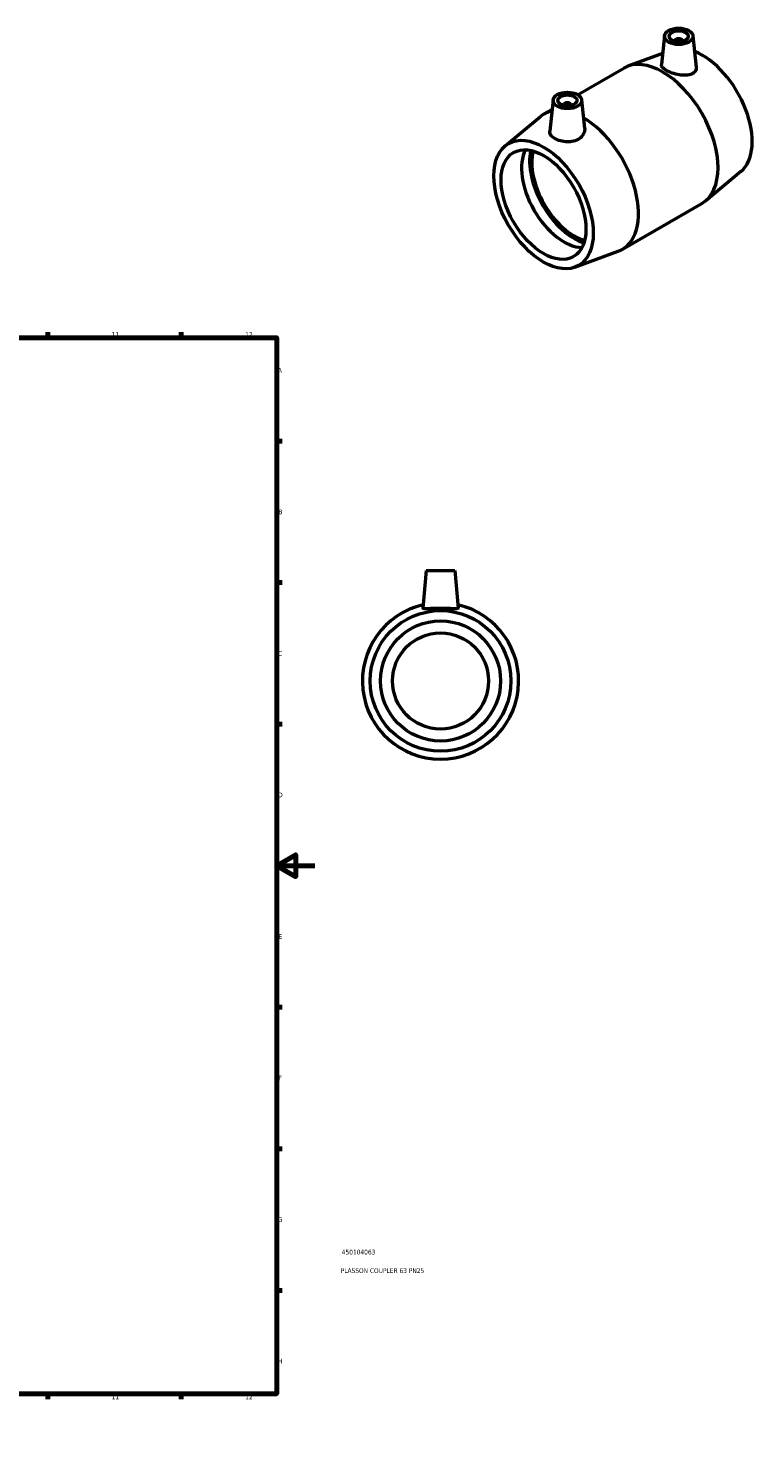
# Model space of a CAD drawing. Header units: millimetres. Extents: x -70 to 1072, y 0 to 1014.
# Tile 4 of 4: x 690 to 1072, y 0 to 736. Entities that reach past the tile are written whole.
import ezdxf

# ---------------------------------------------------------------- set-up
doc = ezdxf.new("R2010")
doc.units = ezdxf.units.MM
for name, color, linetype, lineweight in [('Border (ISO)', 7, 'Continuous', 70), ('Title (ISO)', 7, 'Continuous', 50), ('Visible (ISO)', 7, 'Continuous', 50)]:
    doc.layers.add(name, color=color, linetype=linetype, lineweight=lineweight)
doc.styles.add('Note Text (ISO)', font='tahoma.ttf')

# ---------------------------------------------------------------- blocks, each defined once
blk = doc.blocks.new('Borders Default Border')
at = {"layer": 'Border (ISO)'}
for p, q in [((70.08, 574), (70.08, 576.9)), ((140.17, 574), (140.17, 576.9)), ((210.25, 574), (210.25, 576.9)), ((280.33, 574), (280.33, 576.9)), ((350.42, 574), (350.42, 576.9)), ((490.58, 574), (490.58, 576.9)), ((560.67, 574), (560.67, 576.9)), ((630.75, 574), (630.75, 576.9)), ((700.83, 574), (700.83, 576.9)), ((770.92, 574), (770.92, 576.9)), ((20, 519.75), (17.1, 519.75)), ((821, 519.75), (823.9, 519.75)), ((20, 445.5), (17.1, 445.5)), ((821, 445.5), (823.9, 445.5)), ((20, 371.25), (17.1, 371.25)), ((821, 371.25), (823.9, 371.25)), ((20, 222.75), (17.1, 222.75)), ((821, 222.75), (823.9, 222.75)), ((20, 148.5), (17.1, 148.5)), ((821, 148.5), (823.9, 148.5)), ((20, 74.25), (17.1, 74.25)), ((821, 74.25), (823.9, 74.25)), ((70.08, 20), (70.08, 17.1)), ((140.17, 20), (140.17, 17.1)), ((210.25, 20), (210.25, 17.1)), ((280.33, 20), (280.33, 17.1)), ((350.42, 20), (350.42, 17.1)), ((490.58, 20), (490.58, 17.1)), ((560.67, 20), (560.67, 17.1)), ((630.75, 20), (630.75, 17.1)), ((700.83, 20), (700.83, 17.1)), ((770.92, 20), (770.92, 17.1))]:
    blk.add_line(p, q, dxfattribs=at)
at = {"layer": 'Border (ISO)', "flags": 128}
for points in [[(420.5, 594), (420.5, 574), (414.73, 584), (426.27, 584), (420.5, 574)], [(20, 20), (20, 574), (821, 574), (821, 20), (20, 20)], [(0, 297), (20, 297), (10, 302.77), (10, 291.23), (20, 297)], [(841, 297), (821, 297), (831, 302.77), (831, 291.23), (821, 297)], [(420.5, 0), (420.5, 20), (414.73, 10), (426.27, 10), (420.5, 20)]]:
    blk.add_lwpolyline(points, dxfattribs=at)
at = {"layer": 'Border (ISO)', "color": 232, "true_color": 0xca0064, "char_height": 2.5, "attachment_point": 7, "style": 'Note Text (ISO)'}
for s, insert in [('1', (34.48, 574.4)), ('2', (104.37, 574.4)), ('3', (174.43, 574.35)), ('4', (244.42, 574.4)), ('5', (314.64, 574.35)), ('6', (384.66, 574.35)), ('7', (454.77, 574.4)), ('8', (524.81, 574.34)), ('9', (594.88, 574.35)), ('10', (664.29, 574.35)), ('11', (734.37, 574.4)), ('12', (804.46, 574.4)), ('A', (17.29, 555.62)), ('A', (821.59, 555.62)), ('B', (17.59, 481.37)), ('B', (821.89, 481.37)), ('C', (17.43, 407.08)), ('C', (821.73, 407.08)), ('D', (17.43, 332.88)), ('D', (821.73, 332.88)), ('E', (17.64, 258.63)), ('E', (821.94, 258.63)), ('F', (17.7, 184.38)), ('F', (822, 184.38)), ('G', (17.31, 110.08)), ('G', (821.61, 110.08)), ('H', (17.44, 35.88)), ('H', (821.74, 35.88)), ('1', (34.48, 17.1)), ('2', (104.37, 17.1)), ('3', (174.43, 17.05)), ('4', (244.42, 17.1)), ('5', (314.64, 17.05)), ('6', (384.66, 17.05)), ('7', (454.77, 17.1)), ('8', (524.81, 17.04)), ('9', (594.88, 17.05)), ('10', (664.29, 17.05)), ('11', (734.37, 17.1)), ('12', (804.46, 17.1))]:
    blk.add_mtext(s, dxfattribs=dict(at, insert=insert))
blk = doc.blocks.new('Title Blocks ISO')
at = {"layer": 'Title (ISO)', "color": 232, "true_color": 0xca0064, "style": 'Note Text (ISO)'}
for tag, p in [('PART_NUMBER_001', (34.09, 73.08)), ('DESCRIPTION_001', (33.58, 63.35))]:
    blk.add_attdef(tag, p, '', height=2.5, dxfattribs=at)

msp = doc.modelspace()

# ---------------------------------------------------------------- linework, layer by layer
at = {"layer": 'Visible (ISO)'}
for p, q in [((1024.444, 732.355), (1022.838, 717.381)), ((1029.93, 729.45), (1029.93, 729.636)), ((1033.93, 729.45), (1033.93, 729.636)), ((1039.415, 732.355), (1041.17, 715.987)), ((1023.451, 723.094), (1005.247, 716.388)), ((978.917, 701.455), (1003.125, 715.396)), ((961.406, 691.371), (965.502, 693.73)), ((966.037, 698.72), (964.28, 682.332)), ((971.523, 696.002), (971.523, 695.815)), ((975.523, 696.002), (975.523, 695.815)), ((981.008, 698.72), (982.593, 683.942)), ((940.862, 674.603), (959.483, 690.034)), ((1064.59, 661.105), (1045.969, 645.673)), ((1002.327, 620.312), (1044.046, 644.336)), ((977.511, 610.959), (1000.205, 619.32)), ((899.464, 451.927), (897.737, 432.191)), ((899.464, 451.927), (914.464, 451.927)), ((914.464, 451.927), (916.19, 432.191))]:
    msp.add_line(p, q, dxfattribs=at)
for radius in [36.9, 31.5, 25.2]:
    msp.add_circle((906.964, 393.927), radius, dxfattribs=at)
msp.add_arc((906.964, 393.927), 41, 102.789705, 77.210295, dxfattribs=at)
for centre, major_axis, ratio in [((1031.93, 732.089), (7.5, 0), 0.5758617), ((1031.93, 732.089), (5, 0), 0.5758617), ((973.523, 698.454), (7.5, 0), 0.5758617), ((973.523, 698.454), (5, 0), 0.5758617), ((961.007, 643.829), (18.414, -31.977), 0.5780931), ((961.007, 643.829), (15.72, -27.297), 0.5780931)]:
    msp.add_ellipse(centre, major_axis=major_axis, ratio=ratio, dxfattribs=at)
for centre, major_axis, ratio, start_param, end_param in [((1031.93, 729.636), (-2, 0), 0.5758617, 2.9729035, 6.4518745), ((1044.445, 691.878), (18.414, -31.977), 0.5780931, 0.0986255, 2.5174442), ((1023.586, 679.866), (-20.46, 35.53), 0.5780931, 3.1415927, 6.2831853), ((981.866, 655.841), (-20.46, 35.53), 0.5780931, 6.1031638, 6.3818108), ((973.523, 696.002), (-2, 0), 0.5758617, 2.9729035, 6.4518745), ((981.866, 655.841), (20.46, -35.53), 0.5780931, 6.1845598, 8.6359666), ((971.755, 650.019), (15.72, -27.297), 0.5780931, 3.4890936, 5.9356844), ((977.129, 653.113), (-16.526, 28.697), 0.5780931, 0.5643626, 2.57723), ((977.129, 653.113), (-15.72, 27.297), 0.5780931, 0.5361428, 2.6054499)]:
    msp.add_ellipse(centre, major_axis=major_axis, ratio=ratio, start_param=start_param, end_param=end_param, dxfattribs=at)
for points, knots in [([(1038.741, 712.317), (1037.921, 711.946), (1036.873, 711.706), (1034.57, 711.572), (1033.314, 711.675), (1030.977, 712.084), (1029.737, 712.415), (1027.442, 713.233), (1026.387, 713.72), (1024.715, 714.683), (1023.997, 715.217), (1023.053, 716.263), (1022.826, 716.778), (1022.831, 717.286), (1022.833, 717.333), (1022.839, 717.381)], [0, 0, 0, 0, 0.3630497, 0.3630497, 0.7260995, 0.7260995, 1.0806986, 1.0806986, 1.4352977, 1.4352977, 1.7898968, 1.7898968, 2.1444958, 2.1444958, 2.1810403, 2.1810403, 2.1810403, 2.1810403]), ([(1041.17, 715.987), (1041.179, 715.907), (1041.184, 715.828), (1041.211, 715.078), (1041.015, 714.376), (1040.162, 713.167), (1039.504, 712.663), (1038.741, 712.317)], [4.86654746, 4.86654746, 4.86654746, 4.86654746, 4.90604275, 4.90604275, 5.24397251, 5.24397251, 5.58190228, 5.58190228, 5.58190228, 5.58190228]), ([(979.754, 678.349), (978.939, 677.786), (977.915, 677.321), (975.683, 676.753), (974.475, 676.648), (972.217, 676.721), (971.013, 676.905), (968.799, 677.515), (967.788, 677.94), (966.186, 678.863), (965.484, 679.424), (964.536, 680.635), (964.289, 681.287), (964.26, 682.052), (964.265, 682.191), (964.281, 682.332)], [0, 0, 0, 0, 0.3379298, 0.3379298, 0.6758595, 0.6758595, 1.0157565, 1.0157565, 1.3556535, 1.3556535, 1.6955504, 1.6955504, 2.0354474, 2.0354474, 2.1088797, 2.1088797, 2.1088797, 2.1088797]), ([(982.592, 683.942), (982.613, 683.751), (982.623, 683.56), (982.618, 682.481), (982.373, 681.514), (981.379, 679.749), (980.629, 678.954), (979.754, 678.349)], [4.77886419, 4.77886419, 4.77886419, 4.77886419, 4.85580279, 4.85580279, 5.21885253, 5.21885253, 5.58190228, 5.58190228, 5.58190228, 5.58190228]), ([(916.186, 432.133), (916.15, 431.982), (915.891, 431.877), (914.916, 431.783), (914.2, 431.792), (912.57, 431.848), (911.544, 431.899), (909.307, 431.977), (908.097, 432.003), (905.831, 432.003), (904.62, 431.977), (902.384, 431.899), (901.358, 431.848), (899.727, 431.792), (899.012, 431.783), (898.037, 431.877), (897.777, 431.982), (897.737, 432.151), (897.735, 432.171), (897.737, 432.191)], [0, 0, 0, 0, 0.3379298, 0.3379298, 0.6758595, 0.6758595, 1.0157565, 1.0157565, 1.3556535, 1.3556535, 1.6955504, 1.6955504, 2.0354474, 2.0354474, 2.3733772, 2.3733772, 2.7113069, 2.7113069, 2.7524324, 2.7524324, 2.7524324, 2.7524324])]:
    msp.add_open_spline(points, degree=3, knots=knots, dxfattribs=at)
msp.add_open_spline([(916.19, 432.191), (916.192, 432.171), (916.191, 432.151), (916.186, 432.133)], degree=3, dxfattribs=at)

# ---------------------------------------------------------------- block references
msp.add_blockref('Borders Default Border', (0, 0))
msp.add_blockref('Title Blocks ISO', (821, 20)).add_auto_attribs({'PART_NUMBER_001': '450104063', 'DESCRIPTION_001': 'PLASSON COUPLER 63 PN25'})

doc.saveas('drawing.dxf')
